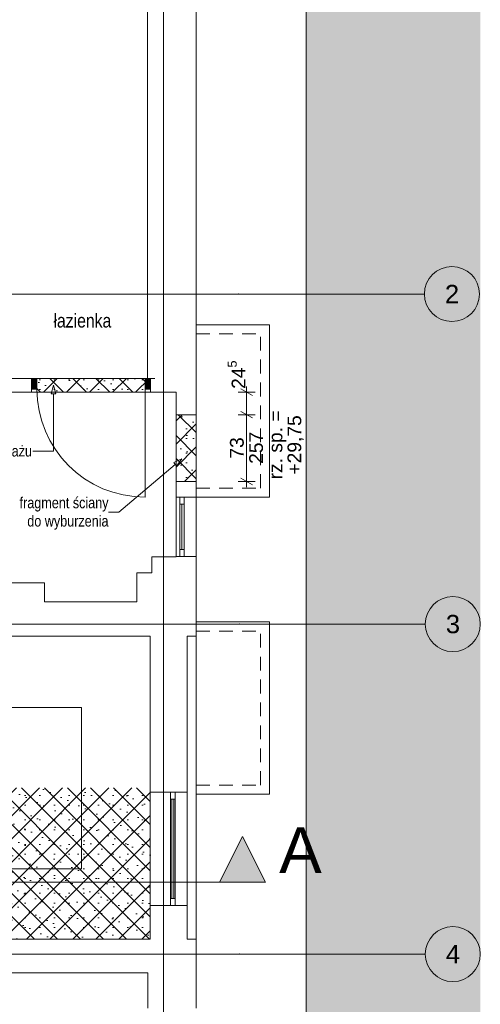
# Paper-space layout 'A-27 ROZBIÓRKI - PIĘTRO 9' of a CAD drawing. Header units: millimetres. Extents: x 0 to 540, y 0 to 297.
# Tile 4 of 6: x 370 to 420, y 72 to 179. Entities that reach past the tile are written whole.
import ezdxf
from ezdxf.xclip import XClip

# ---------------------------------------------------------------- set-up
doc = ezdxf.new("R2010")
doc.units = ezdxf.units.MM
doc.header["$MEASUREMENT"] = 0
doc.header["$XCLIPFRAME"] = 0
for name, pattern in [('ACAD_ISO03W100', [300, 120, -180]), ('DASHDOTX2', [1000, 500, -250, 0, -250]), ('Przer. długie kreski', [2.5, 1.5, -1]), ('PRZERYWANA_DU_A', [550, 350.0000000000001, -199.9999999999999])]:
    doc.linetypes.add(name, pattern=pattern)
for name, color, linetype, lineweight in [('0_Nr_pióra__2', 8, 'Continuous', 13), ('A_linie przekroju_Nr_pióra__1', 7, 'Continuous', 20), ('A_wymiary_Nr_pióra__1', 7, 'Continuous', 20), ('A_wymiary_Nr_pióra__2', 8, 'Continuous', 13), ('A_ściany_Nr_pióra__1', 7, 'Continuous', 20), ('Drzwi Archicad_Nr_pióra__1', 7, 'Continuous', 20)]:
    doc.layers.add(name, color=color, linetype=linetype, lineweight=lineweight)
for name, color, linetype in [('A_linie przekroju', 7, 'Continuous'), ('A_podrys', 7, 'Continuous'), ('A_rozbiórki', 7, 'Continuous'), ('Drzwi Archicad', 7, 'Continuous')]:
    doc.layers.add(name, color=color, linetype=linetype)
for name, color, linetype, lineweight, true_color in [('A_opis_Nr_pióra__255', 7, 'Continuous', 15, 0x242424), ('A_opis_Nr_pióra__8', 7, 'Continuous', 13, 0x4c4c4c), ('A_osie_Nr_pióra__16', 7, 'Continuous', 5, 0x0f0f0f), ('A_osie_Nr_pióra__76', 7, 'Continuous', 5, 0x2d2d2d), ('A_pomocnicze_Nr_pióra__4', 7, 'Continuous', 18, 0x4b4b4b), ('A_rozbiórki_Nr_pióra__10', 7, 'Continuous', 13, 0x4b4b4b), ('A_schody_Nr_pióra__4', 7, 'Continuous', 18, 0x4b4b4b), ('A_ściany_Nr_pióra__10', 7, 'Continuous', 13, 0x4b4b4b), ('A_ściany_Nr_pióra__19', 7, 'Continuous', 5, 0x191919), ('Okna Archicada_Nr_pióra__19', 7, 'Continuous', 5, 0x191919)]:
    doc.layers.add(name, color=color, linetype=linetype, lineweight=lineweight, true_color=true_color)
doc.styles.add('STYL_AUTOMATYCZNY_1', font='arial.ttf')
doc.styles.add('STYL_AUTOMATYCZNY_2', font='ARIALN.TTF')
doc.styles.add('STYL_AUTOMATYCZNY_4', font='arial.ttf')
pattern_1 = [(45, (-1719.849412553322, -331.6938926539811), (-1.257235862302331, 1.257235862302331), []), (135, (-1719.849412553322, -331.6938926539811), (1.257235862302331, 1.257235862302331), []), (90, (-1721.106648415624, -330.4366567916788), (-1.600200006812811, 0), [0, -1.066800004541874, 0, -1.600200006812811]), (155, (-1719.849412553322, -329.1794209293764), (0.6762737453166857, 1.450273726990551), [0, -0.7823200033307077, 0, -1.351280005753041])]

# ---------------------------------------------------------------- blocks, each defined once
blk = doc.blocks.new('Rysunek_2_2', base_point=(-1719.849412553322, -331.6938926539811))
at = {"linetype": 'Continuous', "lineweight": 0, "true_color": 0x484848}
blk.add_hatch(color=251, dxfattribs=at).paths.add_polyline_path([(420.0157003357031, 223.089994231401), (304.9504884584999, 223.089994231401), (304.9504884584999, 211.1909406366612), (401.0156959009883, 211.1909406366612), (401.0156959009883, 52.38094436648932), (304.9504884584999, 52.38094436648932), (304.9504884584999, 47.38094045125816), (420.0157003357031, 47.38094045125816)])
at = {"layer": 'A_linie przekroju', "linetype": 'Continuous', "lineweight": 0, "true_color": 0x000000}
blk.add_hatch(color=18, dxfattribs=at).paths.add_polyline_path([(396.5602022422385, 85.21364611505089), (394.0602022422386, 90.21364611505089), (391.5602022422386, 85.21364611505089)])
at = {"layer": 'A_rozbiórki', "linetype": 'Continuous', "lineweight": 0, "true_color": 0x4b4b4b}
h = blk.add_hatch(dxfattribs=at)
h.set_pattern_fill('facing_tile_0002', color=251, style=0, pattern_type=2)
h.set_pattern_definition(pattern_1)
h.paths.add_polyline_path([(384.0356964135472, 138.6709414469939), (384.0356964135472, 140.1709414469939), (371.0356964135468, 140.1709414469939), (371.0356964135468, 138.6709414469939)])
h = blk.add_hatch(dxfattribs=at)
h.set_pattern_fill('facing_tile_0002', color=251, style=0, pattern_type=2)
h.set_pattern_definition(pattern_1)
h.paths.add_polyline_path([(386.8156964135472, 136.2209414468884), (386.8156964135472, 128.9209414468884), (389.0156964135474, 128.9209414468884), (389.0156964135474, 136.2209414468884)])
h = blk.add_hatch(dxfattribs=at)
h.set_pattern_fill('facing_tile_0002', color=251, style=0, pattern_type=2)
h.set_pattern_definition(pattern_1)
h.paths.add_polyline_path([(383.9956964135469, 79.00094144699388), (383.9956964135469, 95.50094141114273), (319.7056964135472, 95.50094141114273), (319.7056964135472, 79.47594144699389), (322.0956964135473, 79.47594144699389), (322.0956964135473, 79.00094144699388)])
at = {"layer": 'Drzwi Archicad', "linetype": 'Continuous', "lineweight": 0, "true_color": 0xfdfdfd}
for points in [[(371.0356964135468, 140.1709414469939), (371.0356964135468, 139.0209414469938), (371.6356964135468, 139.0209414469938), (371.6356964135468, 140.1709414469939)], [(384.0356964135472, 139.0209414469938), (384.0356964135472, 140.1709414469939), (383.4356964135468, 140.1709414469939), (383.4356964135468, 139.0209414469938)]]:
    blk.add_hatch(color=7, dxfattribs=at).paths.add_polyline_path(points)
at = {"layer": '0_Nr_pióra__2', "color": 8, "linetype": 'PRZERYWANA_DU_A', "lineweight": 13, "flags": 128}
blk.add_lwpolyline([(304.9504862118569, 52.38094144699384), (401.0156964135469, 52.38094144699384), (401.0156964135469, 211.190941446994), (304.9504862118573, 211.190941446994)], dxfattribs=at)
at = {"layer": 'A_linie przekroju_Nr_pióra__1', "color": 7, "linetype": 'ACAD_ISO03W100', "lineweight": 20}
blk.add_line((304.9504890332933, 85.2136458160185), (391.5602023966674, 85.2136458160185), dxfattribs=at)
at = {"layer": 'A_linie przekroju_Nr_pióra__1', "color": 7, "linetype": 'Continuous', "lineweight": 20, "flags": 128}
blk.add_lwpolyline([(396.5602022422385, 85.21364611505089), (391.5602022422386, 85.21364611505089), (394.0602022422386, 90.21364611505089)], close=True, dxfattribs=at)
at = {"layer": 'A_opis_Nr_pióra__255', "color": 250, "linetype": 'Continuous', "lineweight": 15, "true_color": 0x242424}
for p, q in [((373.433549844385, 139.4390000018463), (373.1835494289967, 138.5059868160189)), ((373.433549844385, 139.4390000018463), (373.6835476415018, 138.5059868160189)), ((373.6835476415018, 138.5059868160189), (373.1835494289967, 138.5059868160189)), ((373.433549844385, 138.5059868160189), (373.433549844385, 132.2540991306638)), ((373.433549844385, 132.2540991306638), (371.1929326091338, 132.2540991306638)), ((387.4323320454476, 131.4065620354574), (386.5590049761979, 130.9938779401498)), ((387.4323320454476, 131.4065620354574), (386.8823510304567, 130.612503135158)), ((386.7206780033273, 130.8031918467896), (380.5830464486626, 125.5994453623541)), ((386.8823510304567, 130.612503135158), (386.5590049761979, 130.9938779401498)), ((380.5830464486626, 125.5994453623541), (379.4483766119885, 125.5994453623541))]:
    blk.add_line(p, q, dxfattribs=at)
at = {"layer": 'A_osie_Nr_pióra__16', "color": 250, "linetype": 'DASHDOTX2', "lineweight": 5, "true_color": 0x0f0f0f}
for p, q in [((385.4476965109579, 196.8389191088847), (385.4476965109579, 47.38094216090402)), ((393.663406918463, 149.380940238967), (304.9504864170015, 149.380940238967)), ((393.6634086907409, 149.380941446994), (413.9144880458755, 149.3809407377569)), ((393.7646175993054, 113.3809389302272), (304.9504864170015, 113.3809389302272)), ((393.7646159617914, 113.3809414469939), (414.0156973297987, 113.3809411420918)), ((393.7646175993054, 77.38094499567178), (304.9504864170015, 77.38094499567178)), ((393.7646159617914, 77.38094144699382), (414.0156973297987, 77.38094154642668))]:
    blk.add_line(p, q, dxfattribs=at)
for p in [(393.6634086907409, 149.380941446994), (393.6634086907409, 149.380941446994), (393.7646159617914, 113.3809414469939), (393.7646159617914, 113.3809414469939), (393.7646159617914, 77.38094144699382), (393.7646159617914, 77.38094144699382)]:
    blk.add_point(p, dxfattribs=at)
at = {"layer": 'A_osie_Nr_pióra__76', "color": 250, "linetype": 'Continuous', "lineweight": 5, "true_color": 0x2d2d2d}
for centre in [(416.914489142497, 149.380941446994), (417.0156964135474, 113.3809414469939), (417.0156964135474, 77.38094144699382)]:
    blk.add_circle(centre, 3, dxfattribs=at)
at = {"layer": 'A_rozbiórki_Nr_pióra__10', "color": 251, "linetype": 'ACAD_ISO03W100', "lineweight": 13, "true_color": 0x4b4b4b, "flags": 128}
for points in [[(384.0356964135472, 138.6709414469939), (371.0356964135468, 138.6709414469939), (371.0356964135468, 140.1709414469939), (384.0356964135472, 140.1709414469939)], [(386.8156964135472, 136.2209414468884), (389.0156964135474, 136.2209414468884), (389.0156964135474, 128.9209414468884), (386.8156964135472, 128.9209414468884)], [(383.9956964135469, 79.00094144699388), (322.0956964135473, 79.00094144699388), (322.0956964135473, 79.47594144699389), (319.7056964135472, 79.47594144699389), (319.7056964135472, 95.50094141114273), (383.9956964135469, 95.50094141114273)]]:
    blk.add_lwpolyline(points, close=True, dxfattribs=at)
at = {"layer": 'A_schody_Nr_pióra__4', "color": 251, "linetype": 'Continuous', "lineweight": 18, "true_color": 0x4b4b4b}
for p, q in [((376.5096444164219, 104.2709404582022), (337.3995441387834, 104.2709404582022)), ((376.5096444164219, 86.66594225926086), (376.5096444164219, 104.2709404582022)), ((338.2856955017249, 86.66594225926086), (376.5096444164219, 86.66594225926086))]:
    blk.add_line(p, q, dxfattribs=at)
at = {"layer": 'A_wymiary_Nr_pióra__1', "color": 7, "linetype": 'Continuous', "lineweight": 20}
for p, q in [((395.1462232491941, 138.3100982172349), (393.8962211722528, 139.0317854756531)), ((393.8962211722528, 136.5817850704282), (395.1462232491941, 135.8600978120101)), ((393.8962211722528, 129.2817849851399), (395.1462232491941, 128.5600977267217))]:
    blk.add_line(p, q, dxfattribs=at)
at = {"layer": 'A_wymiary_Nr_pióra__2', "color": 8, "linetype": 'Continuous', "lineweight": 13}
for p, q in [((395.4587218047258, 138.6709405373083), (393.5837226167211, 138.6709405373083)), ((394.5212235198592, 138.6709405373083), (394.5212235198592, 139.2821917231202)), ((394.5212235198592, 136.2209427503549), (394.5212235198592, 138.6709405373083)), ((395.4587218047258, 136.2209427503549), (393.5837226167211, 136.2209427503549)), ((394.5212235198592, 128.9209426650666), (394.5212235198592, 136.2209427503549)), ((395.4587218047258, 128.9209426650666), (393.5837226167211, 128.9209426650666)), ((394.5212235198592, 128.3096914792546), (394.5212235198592, 128.9209426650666))]:
    blk.add_line(p, q, dxfattribs=at)
at = {"layer": 'A_ściany_Nr_pióra__1', "color": 7, "linetype": 'Continuous', "lineweight": 20}
for p, q in [((371.0356975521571, 140.1709404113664), (370.5656968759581, 140.1709404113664)), ((371.0356975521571, 140.1709404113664), (371.0356975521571, 139.0209405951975)), ((384.0356955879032, 140.1709404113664), (384.5056962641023, 140.1709404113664)), ((384.0356955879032, 140.1709404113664), (384.0356955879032, 139.0209405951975)), ((371.0356975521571, 138.6709405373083), (370.665696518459, 138.6709405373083)), ((371.0356975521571, 139.0209405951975), (371.0356975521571, 138.6709405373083)), ((384.0356955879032, 139.0209405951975), (384.0356955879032, 138.6709405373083)), ((384.0356955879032, 138.6709405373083), (384.4056966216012, 138.6709405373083)), ((388.1156956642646, 136.2209427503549), (386.81569769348, 136.2209427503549)), ((388.1156956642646, 136.2209427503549), (389.0156976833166, 136.2209427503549)), ((388.1156956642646, 128.9209426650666), (386.81569769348, 128.9209426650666)), ((388.1156956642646, 128.9209426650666), (389.0156976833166, 128.9209426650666)), ((389.0156976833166, 127.220940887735), (386.81569769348, 127.220940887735)), ((389.0156976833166, 120.7609425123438), (386.81569769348, 120.7609425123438)), ((389.0156976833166, 112.0709413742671), (389.0156976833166, 79.00094203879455)), ((388.0156960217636, 95.0309425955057), (383.9956962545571, 95.0309425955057)), ((388.0156960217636, 95.0309425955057), (388.0156960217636, 82.68094092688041)), ((388.0156960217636, 82.68094092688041), (383.9956962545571, 82.68094092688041))]:
    blk.add_line(p, q, dxfattribs=at)
at = {"layer": 'A_ściany_Nr_pióra__1', "color": 7, "linetype": 'Continuous', "lineweight": 20, "flags": 128}
for points in [[(389.0156964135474, 138.6709414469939), (389.0156964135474, 207.1909414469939)], [(383.7156964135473, 202.4409414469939), (383.7156964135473, 140.1709414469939)], [(371.0356968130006, 140.1709414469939), (352.8926186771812, 140.1709414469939)], [(334.2356965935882, 138.6709414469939), (371.0356968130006, 138.6709414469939)], [(383.7156964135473, 138.6709414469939), (386.8156964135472, 138.6709414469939)], [(386.8156964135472, 138.6709414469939), (386.8156964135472, 136.2209413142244)], [(389.0156964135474, 136.2209413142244), (389.0156964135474, 138.6709414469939)], [(386.8156964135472, 128.9209415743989), (386.8156964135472, 127.220941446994)], [(389.0156964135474, 127.220941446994), (389.0156964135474, 128.9209415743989)], [(384.1656964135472, 120.7009414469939), (384.1656964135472, 118.9709414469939)], [(386.8156964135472, 120.7009414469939), (384.1656964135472, 120.7009414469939)], [(386.8156964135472, 120.760941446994), (386.8156964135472, 120.7009414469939)], [(389.0156964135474, 120.7009414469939), (389.0156964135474, 120.760941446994)], [(389.0156964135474, 112.0709414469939), (389.0156964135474, 120.7009414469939)], [(384.1656964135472, 118.9709414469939), (382.5456964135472, 118.9709414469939)], [(382.5456964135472, 118.9709414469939), (382.5456964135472, 115.8209414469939)], [(372.4556964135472, 117.8709414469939), (367.1056964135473, 117.8709414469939)], [(372.4556964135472, 115.8209414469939), (372.4556964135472, 117.8709414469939)], [(382.5456964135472, 115.8209414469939), (372.4556964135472, 115.8209414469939)], [(367.1056964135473, 112.0709414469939), (372.4556964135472, 112.0709414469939)], [(372.4556964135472, 112.0709414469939), (382.5456964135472, 112.0709414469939)], [(382.5456964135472, 112.0709414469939), (383.9956964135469, 112.0709414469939)], [(383.9956964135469, 112.0709414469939), (383.9956964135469, 95.03094144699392)], [(383.9956964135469, 112.0709414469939), (383.9956964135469, 79.00094144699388)], [(388.0156964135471, 95.03094144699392), (388.0156964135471, 112.0709414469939)], [(388.0156964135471, 112.0709414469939), (389.0156964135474, 112.0709414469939)], [(383.9956964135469, 82.6809414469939), (383.9956964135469, 79.00094144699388)], [(388.0156964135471, 79.00094144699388), (388.0156964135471, 82.6809414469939)], [(383.9956964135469, 79.00094144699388), (358.5682686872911, 79.00094144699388)], [(389.0156964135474, 79.00094144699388), (388.0156964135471, 79.00094144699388)], [(389.0156964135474, 71.48094144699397), (389.0156964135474, 79.00094144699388)], [(358.5682686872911, 75.33094144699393), (383.7356964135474, 75.33094144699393)], [(383.7356964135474, 75.33094144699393), (383.7356964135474, 71.48094144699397)]]:
    blk.add_lwpolyline(points, dxfattribs=at)
at = {"layer": 'A_ściany_Nr_pióra__10', "color": 251, "linetype": 'Continuous', "lineweight": 13, "true_color": 0x4b4b4b}
for p, q in [((389.0156976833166, 146.0209417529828), (397.0156952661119, 146.0209417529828)), ((397.0156952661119, 127.220940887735), (397.0156952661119, 146.0209417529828)), ((389.0156976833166, 127.220940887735), (397.0156952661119, 127.220940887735)), ((389.0156976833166, 113.6209423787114), (397.0156952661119, 113.6209423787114)), ((397.0156952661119, 94.82094151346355), (397.0156952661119, 113.6209423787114)), ((389.0156976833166, 94.82094151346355), (397.0156952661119, 94.82094151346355))]:
    blk.add_line(p, q, dxfattribs=at)
at = {"layer": 'A_ściany_Nr_pióra__10', "color": 251, "linetype": 'Przer. długie kreski', "lineweight": 13, "true_color": 0x4b4b4b}
for p, q in [((389.0156976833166, 145.0209427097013), (396.0156962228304, 145.0209427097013)), ((396.0156962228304, 128.220942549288), (396.0156962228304, 145.0209427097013)), ((371.0356975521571, 140.1709404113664), (384.0356955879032, 140.1709404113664)), ((371.0356975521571, 138.6709405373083), (384.0356955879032, 138.6709405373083)), ((389.0156976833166, 128.220942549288), (396.0156962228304, 128.220942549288)), ((389.0156976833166, 112.6209407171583), (396.0156962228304, 112.6209407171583)), ((396.0156962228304, 95.82094055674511), (396.0156962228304, 112.6209407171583)), ((389.0156976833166, 95.82094055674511), (396.0156962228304, 95.82094055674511))]:
    blk.add_line(p, q, dxfattribs=at)
at = {"layer": 'A_ściany_Nr_pióra__19', "color": 250, "linetype": 'Continuous', "lineweight": 5, "true_color": 0x191919}
for p, q in [((386.81569769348, 127.220940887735), (386.81569769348, 120.7609425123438)), ((389.0156976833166, 120.7609425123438), (389.0156976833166, 127.220940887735))]:
    blk.add_line(p, q, dxfattribs=at)
at = {"layer": 'Drzwi Archicad_Nr_pióra__1', "color": 7, "linetype": 'Continuous', "lineweight": 20}
for p, q in [((371.0356975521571, 140.1709404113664), (370.5656968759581, 140.1709404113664)), ((371.0356975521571, 140.1709404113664), (370.5656968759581, 140.1709404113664)), ((371.0356975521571, 140.1709404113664), (371.6356954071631, 140.1709404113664)), ((371.0356975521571, 139.0209405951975), (371.0356975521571, 140.1709404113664)), ((371.0356975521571, 140.1709404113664), (371.0356975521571, 139.0209405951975)), ((371.0356975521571, 140.1709404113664), (371.0356975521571, 139.0209405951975)), ((371.6356954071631, 140.1709404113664), (371.6356954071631, 139.0209405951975)), ((383.4356951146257, 139.0209405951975), (383.4356951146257, 140.1709404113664)), ((383.4356951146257, 140.1709404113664), (384.0356955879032, 140.1709404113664)), ((384.0356955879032, 140.1709404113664), (384.0356955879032, 139.0209405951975)), ((384.0356955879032, 140.1709404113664), (384.0356955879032, 139.0209405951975)), ((384.0356955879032, 140.1709404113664), (384.0356955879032, 139.0209405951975)), ((384.0356955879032, 140.1709404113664), (384.5056962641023, 140.1709404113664)), ((384.0356955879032, 140.1709404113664), (384.5056962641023, 140.1709404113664)), ((371.0356975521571, 138.6709405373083), (370.665696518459, 138.6709405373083)), ((371.0356975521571, 138.6709405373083), (370.665696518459, 138.6709405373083)), ((371.6356954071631, 139.0209405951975), (371.0356975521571, 139.0209405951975)), ((371.0356975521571, 139.0209405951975), (371.0356975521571, 138.6709405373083)), ((371.0356975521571, 139.0209405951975), (371.0356975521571, 138.6709405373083)), ((384.0356955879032, 139.0209405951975), (383.4356951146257, 139.0209405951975)), ((383.4356951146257, 139.0209405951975), (383.4356951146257, 127.220940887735)), ((384.0356955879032, 139.0209405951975), (384.0356955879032, 138.6709405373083)), ((384.0356955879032, 139.0209405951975), (384.0356955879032, 138.6709405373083)), ((384.0356955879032, 138.6709405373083), (384.4056966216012, 138.6709405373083)), ((384.0356955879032, 138.6709405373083), (384.4056966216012, 138.6709405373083))]:
    blk.add_line(p, q, dxfattribs=at)
blk.add_arc((383.4356964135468, 139.020941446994), 11.80000000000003, 180, 270, dxfattribs=at)
at = {"layer": 'Okna Archicada_Nr_pióra__19', "color": 250, "linetype": 'Continuous', "lineweight": 5, "true_color": 0x191919}
for p, q in [((388.1156956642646, 136.2209427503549), (386.81569769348, 136.2209427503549)), ((386.81569769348, 136.2209427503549), (386.81569769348, 128.9209426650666)), ((388.1156956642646, 136.2209427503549), (389.0156976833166, 136.2209427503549)), ((389.0156976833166, 136.2209427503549), (389.0156976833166, 128.9209426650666)), ((388.1156956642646, 128.9209426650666), (386.81569769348, 128.9209426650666)), ((388.1156956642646, 128.9209426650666), (389.0156976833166, 128.9209426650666)), ((387.215696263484, 120.7609425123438), (387.215696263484, 127.220940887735)), ((387.215696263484, 127.220940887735), (387.7156970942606, 127.220940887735)), ((387.7156970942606, 127.220940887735), (387.7156970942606, 120.7609425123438)), ((387.215696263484, 126.4709422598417), (387.7156970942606, 126.4709422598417)), ((387.4656966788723, 121.5109411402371), (387.4656966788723, 126.4709422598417)), ((387.215696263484, 121.5109411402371), (387.7156970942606, 121.5109411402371)), ((387.7156970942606, 120.7609425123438), (387.215696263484, 120.7609425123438)), ((386.2156972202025, 82.68094092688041), (386.2156972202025, 95.0309425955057)), ((386.7156954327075, 82.68094092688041), (386.7156954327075, 95.0309425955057)), ((386.7156954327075, 94.28094134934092), (386.2156972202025, 94.28094134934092)), ((386.3656953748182, 83.4309421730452), (386.3656953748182, 94.28094134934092)), ((386.5656972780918, 83.4309421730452), (386.5656972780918, 94.28094134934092)), ((386.7156954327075, 83.4309421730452), (386.2156972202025, 83.4309421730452))]:
    blk.add_line(p, q, dxfattribs=at)
at = {"layer": 'A_linie przekroju_Nr_pióra__1', "color": 7, "linetype": 'Continuous', "lineweight": 20, "insert": (398.0602022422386, 86.21365301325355), "char_height": 5, "attachment_point": 7, "style": 'STYL_AUTOMATYCZNY_1'}
blk.add_mtext('\\A1;{\\pql;\\pt0;\\fArial|b0|i0|c238|p0;\\W1.000000;A}', dxfattribs=at)
at = {"layer": 'A_opis_Nr_pióra__8', "color": 251, "linetype": 'Continuous', "lineweight": 13, "true_color": 0x4c4c4c, "insert": (357.1881315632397, 132.2505192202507), "char_height": 1.2, "attachment_point": 4, "style": 'STYL_AUTOMATYCZNY_2'}
blk.add_mtext('\\A1;{\\pql;\\fArial Narrow|b0|i0|c238|p0;\\W1.000000;stolarka do demontażu}', dxfattribs=at)
at = {"layer": 'A_opis_Nr_pióra__8', "color": 251, "linetype": 'Continuous', "lineweight": 13, "true_color": 0x4c4c4c, "insert": (379.4483776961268, 125.4378699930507), "char_height": 1.2, "width": 10.50451430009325, "attachment_point": 6, "line_spacing_factor": 0.996967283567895, "style": 'STYL_AUTOMATYCZNY_2'}
blk.add_mtext('\\A1;{\\pqr;\\fArial Narrow|b0|i0|c238|p0;\\W1.000000;fragment ściany do wyburzenia}', dxfattribs=at)
at = {"layer": 'A_osie_Nr_pióra__76', "color": 250, "linetype": 'Continuous', "lineweight": 5, "true_color": 0x2d2d2d, "char_height": 2, "attachment_point": 1, "style": 'STYL_AUTOMATYCZNY_1'}
for s, insert in [('\\A1;{\\pql;\\pt0;\\fArial|b0|i0|c238|p0;\\W1.000000;2}', (416.151764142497, 150.3809414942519)), ('\\A1;{\\pql;\\pt0;\\fArial|b0|i0|c238|p0;\\W1.000000;3}', (416.2529714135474, 114.3809414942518)), ('\\A1;{\\pql;\\pt0;\\fArial|b0|i0|c238|p0;\\W1.000000;4}', (416.2529714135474, 78.38094149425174))]:
    blk.add_mtext(s, dxfattribs=dict(at, insert=insert))
at = {"layer": 'A_pomocnicze_Nr_pióra__4', "color": 251, "linetype": 'Continuous', "lineweight": 18, "true_color": 0x4b4b4b, "insert": (376.5985111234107, 146.4672587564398), "char_height": 1.500000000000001, "attachment_point": 5, "style": 'STYL_AUTOMATYCZNY_2'}
blk.add_mtext('\\A1;{\\pqc;\\fArial Narrow|b0|i0|c238|p0;\\W1.000000;łazienka}', dxfattribs=at)
at = {"layer": 'A_wymiary_Nr_pióra__1', "color": 7, "linetype": 'Continuous', "lineweight": 20, "insert": (394.820378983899, 139.0321915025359), "char_height": 1.5, "attachment_point": 7, "rotation": 90, "style": 'STYL_AUTOMATYCZNY_1'}
blk.add_mtext('\\A1;{\\pql;\\fArial|b0|i0|c238|p0;\\W1.000000;24\\fArial|b0|i0|c238|p0;\\W1.000000;\\A1{\\H.66x;\\S5^  ;}}', dxfattribs=at)
at = {"layer": 'A_wymiary_Nr_pióra__1', "color": 7, "linetype": 'Continuous', "lineweight": 20, "insert": (396.9143866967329, 132.9207281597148), "char_height": 1.500000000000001, "width": 7.960972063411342, "attachment_point": 2, "rotation": 90, "line_spacing_factor": 0.8251829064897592, "style": 'STYL_AUTOMATYCZNY_4'}
blk.add_mtext('\\A1;{\\pqc;\\fArial|b0|i0|c238|p0;\\W1.000000;rz. sp. = +29,75}', dxfattribs=at)
at = {"layer": 'A_wymiary_Nr_pióra__1', "color": 7, "linetype": 'Continuous', "lineweight": 20, "char_height": 1.5, "attachment_point": 7, "rotation": 90, "style": 'STYL_AUTOMATYCZNY_4'}
for s, insert, width in [('\\A1;{\\pql;\\fArial|b0|i0|c238|p0;\\W1.000000;73}', (394.2212224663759, 131.4268539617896), 2.288175), ('\\A1;{\\pql;\\fArial|b0|i0|c238|p0;\\W1.000000;257}', (396.3212225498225, 130.8548139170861), 3.432255)]:
    blk.add_mtext(s, dxfattribs=dict(at, insert=insert, width=width))

psp = doc.layouts.new('A-27 ROZBIÓRKI - PIĘTRO 9')

# ---------------------------------------------------------------- block references
at = {"layer": 'A_podrys', "color": 37, "linetype": 'Continuous', "lineweight": 5, "true_color": 0x656532}
ref = psp.add_blockref('Rysunek_2_2', (-1719.849412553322, -331.6938926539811), dxfattribs=at)
XClip(ref).set_block_clipping_path([(304.950486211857, 47.38094144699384), (420.0156964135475, 223.0899983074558)])

doc.saveas('drawing.dxf')
